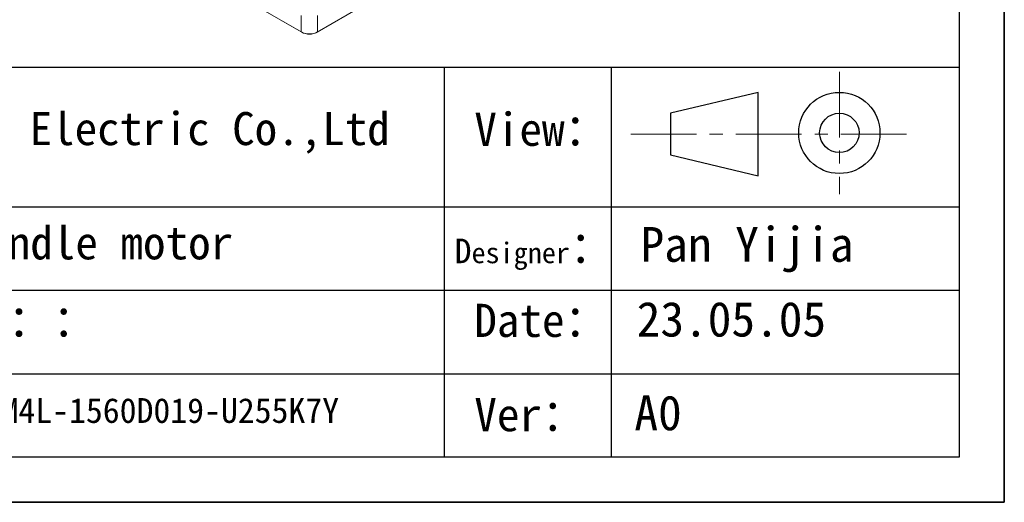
# Model space of a CAD drawing. Header units: inches. Extents: x -2985 to 8431, y -15940 to -4411.
# Tile 9 of 16: x 360 to 837, y -15940 to -15706. Entities that reach past the tile are written whole.
import ezdxf

# ---------------------------------------------------------------- set-up
doc = ezdxf.new("R2010")
doc.units = ezdxf.units.IN
doc.header["$MEASUREMENT"] = 0
doc.linetypes.add('CENTER', pattern=[50.8, 31.75, -6.35, 6.35, -6.35])
doc.layers.add('1', color=1, linetype='Continuous')
doc.layers.add('尺寸标注', color=7, linetype='Continuous')
for name, color, linetype, lineweight in [('中心线', 7, 'CENTER', 13), ('图框', 7, 'Continuous', 30), ('实体线', 7, 'Continuous', 30)]:
    doc.layers.add(name, color=color, linetype=linetype, lineweight=lineweight)
doc.styles.add('SLDTEXTSTYLE0', font='txt')
doc.styles.add('SLDTEXTSTYLE1', font='STFANGSO.TTF', dxfattribs={"bigfont": 'bigfont'})

msp = doc.modelspace()

# ---------------------------------------------------------------- linework, layer by layer
for p, q in [((836.5443, -14643.8976), (836.5443, -15939.6569)), ((836.5443, -15939.6569), (836.5443, -14859.8575)), ((836.5443, -15939.6569), (-995.8426, -15939.6569)), ((-995.8426, -15939.6569), (836.5443, -15939.6569)), ((-995.8426, -15939.6569), (836.5443, -15939.6569))]:
    msp.add_line(p, q)
at = {"color": 7, "linetype": 'Continuous', "lineweight": 15}
for p, q in [((460.9218, -15691.5769), (496.7773, -15712.2707)), ((460.9219, -15691.5769), (496.5298, -15712.1278)), ((504.2019, -15712.2707), (525.9808, -15699.7012)), ((504.4494, -15712.1277), (526.2282, -15699.5582)), ((496.5298, -15704.1247), (496.5298, -15712.1278)), ((504.4494, -15712.1277), (504.4494, -15704.1247)), ((496.5298, -15712.1278), (496.7773, -15712.2707)), ((504.2019, -15712.2707), (504.4494, -15712.1277))]:
    msp.add_line(p, q, dxfattribs=at)
for centre, radius, start, end in [((500.4896, -15704.4833), 8.6092, 242.616042, 297.384019), ((500.4896, -15705.1041), 8.0711, 242.615965, 297.384035)]:
    msp.add_arc(centre, radius, start, end, dxfattribs=at)
at = {"layer": '1'}
for p, q in [((814.7301, -14665.7118), (814.7301, -15917.8428)), ((814.7301, -15917.8428), (-886.7719, -15917.8428))]:
    msp.add_line(p, q, dxfattribs=at)
at = {"layer": '中心线'}
for p, q in [((756.7662, -15731.3691), (756.7662, -15790.5826)), ((655.9392, -15761.5402), (793.2475, -15761.5402))]:
    msp.add_line(p, q, dxfattribs=at)
at = {"layer": '图框'}
for p, q in [((814.7301, -15729.3256), (195.3166, -15729.3256)), ((717.4983, -15741.3419), (675.114, -15751.441)), ((717.4983, -15781.7384), (717.4983, -15741.3419)), ((675.114, -15751.441), (675.114, -15771.6393)), ((675.114, -15771.6393), (717.4983, -15781.7384))]:
    msp.add_line(p, q, dxfattribs=at)
for radius in [19.6339, 9.5348]:
    msp.add_circle((756.7662, -15760.9758), radius, dxfattribs=at)
at = {"layer": '尺寸标注'}
for p, q in [((565.6182, -15729.3256), (565.6182, -15917.8428)), ((646.4112, -15729.3256), (646.4112, -15917.8428)), ((195.3166, -15796.6532), (814.7301, -15796.6532)), ((195.3166, -15837.0497), (814.7301, -15837.0497)), ((195.3166, -15877.4463), (814.7301, -15877.4463))]:
    msp.add_line(p, q, dxfattribs=at)

# ---------------------------------------------------------------- texts
at = {"layer": '实体线', "char_height": 16.83189, "attachment_point": 1}
for s, insert, style in [('{\\f宋体|b0|i0|c1|p2;Pan Yijia}', (660.592, -15806.4801), 'SLDTEXTSTYLE0'), ('23.05.05', (658.7575, -15842.6557), 'SLDTEXTSTYLE0'), ('A0', (657.635, -15887.9771), 'SLDTEXTSTYLE1')]:
    msp.add_mtext(s, dxfattribs=dict(at, insert=insert, style=style))
at = {"layer": '尺寸标注', "attachment_point": 1, "style": 'SLDTEXTSTYLE0'}
for s, insert, char_height in [('Suzhou Veichi Electric Co.,Ltd', (212.7758, -15750.866), 16), ('View：', (580.2245, -15751.1818), 16.03238), ('{\\f宋体|b0|i0|c1|p2;Material: Spindle motor}', (212.7758, -15806.0972), 16.032375), ('{\\H0.742641x;D\\H0.839892x;esigner}：', (570.7507, -15807.9581), 16.032375), ('{\\f宋体|b0|i0|c1|p2;Material Code：}：', (212.7758, -15843.6305), 16.032375), ('Date：', (580.2245, -15843.6305), 16.03238), ('Specifications: CM4L-1560D019-U255K7Y', (212.7758, -15889.2478), 12), ('Ver：', (580.2245, -15889.2478), 16.03238)]:
    msp.add_mtext(s, dxfattribs=dict(at, insert=insert, char_height=char_height))

doc.saveas('drawing.dxf')
